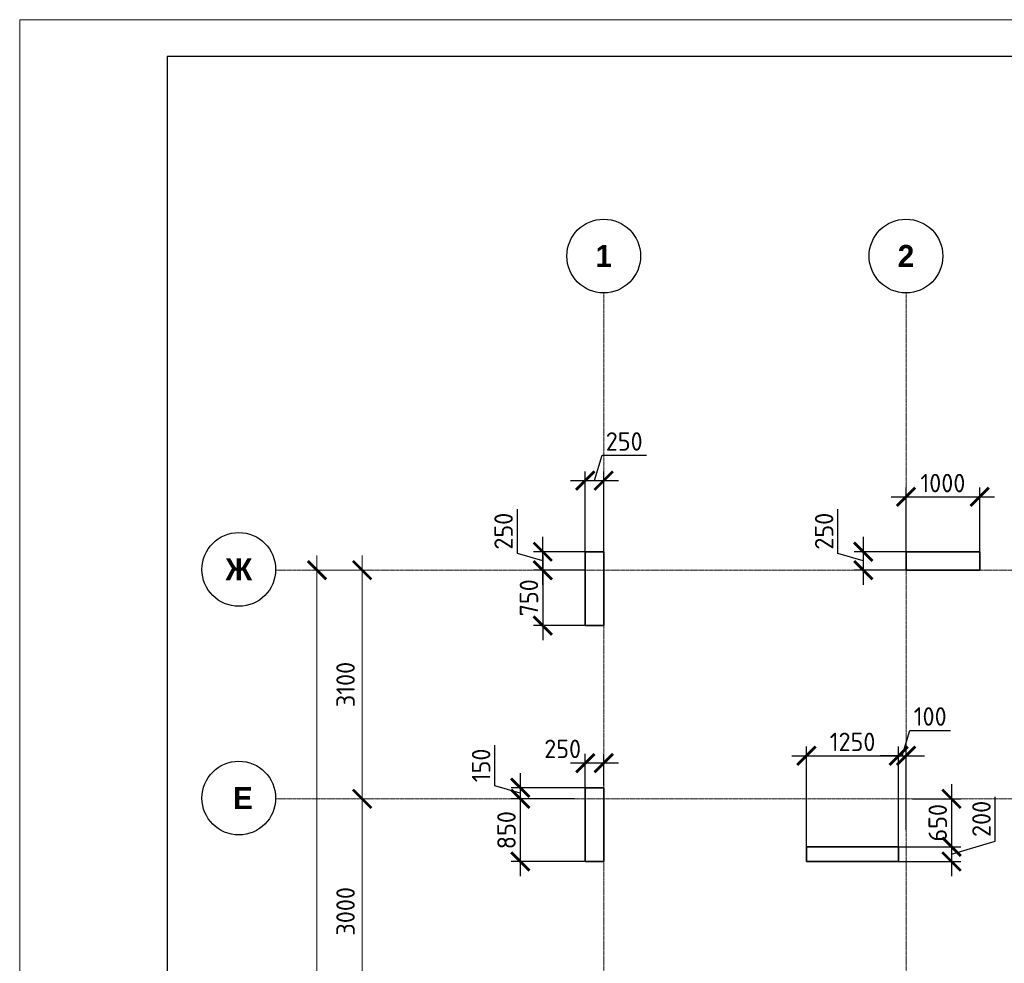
# Model space of a CAD drawing. Header units: millimetres. Extents: x 263826 to 1718326, y -423071 to 70137.
# Tile 18 of 256: x 436521 to 449875, y -367759 to -354966. Entities that reach past the tile are written whole.
import ezdxf

# ---------------------------------------------------------------- set-up
doc = ezdxf.new("R2010")
doc.units = ezdxf.units.MM
doc.linetypes.add('______5', pattern=[1100, 800, -100, 100, -100])
doc.linetypes.add('осевая', pattern=[50.8, 31.75, -6.35, 6.35, -6.35])
doc.layers.add('Колонна_ бетон', color=7, linetype='Continuous', lineweight=50, true_color=0xb4b496)
for name, color, linetype, lineweight in [('Оси', 40, '______5', 18), ('размер', 1, 'Continuous', 25), ('РАЗМЕРЫ', 1, 'Continuous', 9), ('ТОНКИЕ', 7, 'Continuous', 9)]:
    doc.layers.add(name, color=color, linetype=linetype, lineweight=lineweight)
doc.layers.add('ТОЛСТЫЕ_ОСНОВНЫЕ', color=6, linetype='Continuous')
doc.styles.add('Century Gothic', font='GOTHIC.TTF')
doc.styles.add('GOST-2.304_Type-B', font='GOST_Common.ttf')
doc.dimstyles.new('СПДС', dxfattribs={"dimscale": 100, "dimtxt": 2.5, "dimasz": 2.5, "dimexe": 1.25, "dimexo": 0, "dimtad": 1, "dimdec": 0, "dimtxsty": 'GOST-2.304_Type-B', "dimblk": 'ARCHTICK', "dimcen": 2.5, "dimdle": 2, "dimadec": 0, "dimazin": 2, "dimtfac": 0.75, "dimtdec": 0, "dimtmove": 1, "dimatfit": 3, "dimfxl": 1, "dimtolj": 1, "dimarcsym": 1})

# ---------------------------------------------------------------- blocks, each defined once
blk = doc.blocks.new('_ArchTick')
at = {"color": 0, "linetype": 'ByBlock', "const_width": 0.15}
blk.add_lwpolyline([(-0.5, -0.5), (0.5, 0.5)], dxfattribs=at)
blk = doc.blocks.new('*D1736')
at = {"color": 0, "lineweight": -2, "transparency": 16777216}
for p, q in [((979756, -14893), (979756, 1907)), ((979756, 1707), (979881, 1707)), ((979756, -14693), (979881, -14693))]:
    blk.add_line(p, q, dxfattribs=at)
at = {"layer": 'DEFPOINTS', "color": 0, "transparency": 16777216}
for p in [(979756, 1707), (979756, 1707), (979756, -14693)]:
    blk.add_point(p, dxfattribs=at)
at = {"color": 0, "lineweight": -2, "transparency": 16777216, "xscale": 250, "yscale": 250, "zscale": 250}
for p, rotation in [((979756, 1707), 90), ((979756, -14693), 270)]:
    blk.add_blockref('_ArchTick', p, dxfattribs=dict(at, rotation=rotation))
at = {"color": 0, "transparency": 16777216, "insert": (979531, -6851), "char_height": 250, "width": 104166.67, "attachment_point": 5, "rotation": 90, "style": 'GOST-2.304_Type-B'}
blk.add_mtext('\\A1;16400', dxfattribs=at)
blk = doc.blocks.new('NSY101')
at = {"color": 0, "linetype": 'ByBlock', "lineweight": -2}
blk.add_circle((0, 0), 50, dxfattribs=at)
blk = doc.blocks.new('СЛОЖНЫЙ_ОБЪЕКТ_0')
at = {"layer": 'Оси', "color": 16, "linetype": 'Continuous', "lineweight": 25, "transparency": 33554687, "xscale": 9.999999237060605, "yscale": 9.999999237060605, "zscale": 9.999999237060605}
blk.add_blockref('NSY101', (8813, -989), dxfattribs=at)
at = {"layer": 'Оси', "color": 16, "linetype": 'Continuous', "lineweight": 25, "transparency": 33554687, "insert": (8813, -989), "char_height": 300, "width": 385, "attachment_point": 5, "style": 'Century Gothic'}
blk.add_mtext('\\A1;{\\fCentury Gothic|i0|b1;\\H300.000000;\\W1.000000;\\C16;2}\\P', dxfattribs=at)
blk = doc.blocks.new('СЛОЖНЫЙ_ОБЪЕКТ_28')
at = {"layer": 'Оси', "color": 16, "linetype": 'Continuous', "lineweight": 25, "transparency": 33554687, "xscale": 9.999999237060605, "yscale": 9.999999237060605, "zscale": 9.999999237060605}
blk.add_blockref('NSY101', (-12319, -3597), dxfattribs=at)
at = {"layer": 'Оси', "color": 16, "linetype": 'Continuous', "lineweight": 25, "transparency": 33554687, "insert": (-12319, -3597), "char_height": 300, "width": 540, "attachment_point": 5, "style": 'Century Gothic'}
blk.add_mtext('\\A1;{\\fCentury Gothic|i0|b1;\\H300.000000;\\W1.000000;\\C16;Ж}\\P', dxfattribs=at)
blk = doc.blocks.new('СЛОЖНЫЙ_ОБЪЕКТ_43')
at = {"layer": 'Оси', "color": 16, "linetype": 'Continuous', "lineweight": 25, "transparency": 33554687, "xscale": 9.999999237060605, "yscale": 9.999999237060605, "zscale": 9.999999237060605}
blk.add_blockref('NSY101', (5133, -989), dxfattribs=at)
at = {"layer": 'Оси', "color": 16, "linetype": 'Continuous', "lineweight": 25, "transparency": 33554687, "insert": (5133, -989), "char_height": 300, "width": 385, "attachment_point": 5, "style": 'Century Gothic'}
blk.add_mtext('\\A1;{\\fCentury Gothic|i0|b1;\\H300.000000;\\W1.000000;\\C16;1}\\P', dxfattribs=at)
blk = doc.blocks.new('СЛОЖНЫЙ_ОБЪЕКТ_62')
at = {"layer": 'Оси', "color": 16, "linetype": 'Continuous', "lineweight": 25, "transparency": 33554687, "xscale": 9.999999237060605, "yscale": 9.999999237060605, "zscale": 9.999999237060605}
blk.add_blockref('NSY101', (-12319, -6697), dxfattribs=at)
at = {"layer": 'Оси', "color": 16, "linetype": 'Continuous', "lineweight": 25, "transparency": 33554687, "insert": (-12319, -6697), "char_height": 300, "width": 480, "attachment_point": 5, "style": 'Century Gothic'}
blk.add_mtext('\\A1;{\\fCentury Gothic|i0|b1;\\H300.000000;\\W1.000000;\\C16; Е}\\P', dxfattribs=at)
blk = doc.blocks.new('*D1721')
at = {"color": 0, "lineweight": -2, "transparency": 16777216}
for p, q in [((980369, -4593), (980369, -1193)), ((980369, -1393), (980494, -1393)), ((980369, -4393), (980494, -4393))]:
    blk.add_line(p, q, dxfattribs=at)
at = {"layer": 'DEFPOINTS', "color": 0, "transparency": 16777216}
for p in [(980369, -1393), (980369, -1393), (980369, -4393)]:
    blk.add_point(p, dxfattribs=at)
at = {"color": 0, "lineweight": -2, "transparency": 16777216, "xscale": 250, "yscale": 250, "zscale": 250}
for p, rotation in [((980369, -1393), 90), ((980369, -4393), 270)]:
    blk.add_blockref('_ArchTick', p, dxfattribs=dict(at, rotation=rotation))
at = {"color": 0, "transparency": 16777216, "insert": (980144, -2918), "char_height": 250, "width": 83333.33, "attachment_point": 5, "rotation": 90, "style": 'GOST-2.304_Type-B'}
blk.add_mtext('\\A1;3000', dxfattribs=at)
blk = doc.blocks.new('*D1722')
at = {"color": 0, "lineweight": -2, "transparency": 16777216}
for p, q in [((980369, -1593), (980369, 1907)), ((979945, 1707), (980494, 1707)), ((980369, -1393), (980494, -1393))]:
    blk.add_line(p, q, dxfattribs=at)
at = {"layer": 'DEFPOINTS', "color": 0, "transparency": 16777216}
for p in [(979945, 1707), (980369, 1707), (980369, -1393)]:
    blk.add_point(p, dxfattribs=at)
at = {"color": 0, "lineweight": -2, "transparency": 16777216, "xscale": 250, "yscale": 250, "zscale": 250}
for p, rotation in [((980369, 1707), 90), ((980369, -1393), 270)]:
    blk.add_blockref('_ArchTick', p, dxfattribs=dict(at, rotation=rotation))
at = {"color": 0, "transparency": 16777216, "insert": (980144, 157), "char_height": 250, "width": 83333.33, "attachment_point": 5, "rotation": 90, "style": 'GOST-2.304_Type-B'}
blk.add_mtext('\\A1;3100', dxfattribs=at)
blk = doc.blocks.new('*D1371')
at = {"layer": 'DEFPOINTS', "color": 0, "lineweight": 0, "transparency": 16777216}
for p in [(444192, -365379, 360), (443311, -365529), (444047, -365529)]:
    blk.add_point(p, dxfattribs=at)
at = {"layer": 'РАЗМЕРЫ', "color": 0, "lineweight": -2, "transparency": 16777216}
for p, q in [((442967, -365351), (442967, -364801)), ((443311, -365179), (443311, -365729)), ((443311, -365454), (442967, -365351)), ((444192, -365379), (443186, -365379)), ((444047, -365529), (443186, -365529))]:
    blk.add_line(p, q, dxfattribs=at)
at = {"layer": 'РАЗМЕРЫ', "color": 0, "lineweight": -2, "transparency": 16777216, "xscale": 250, "yscale": 250, "zscale": 250}
for p, rotation in [((443311, -365379), 90), ((443311, -365529), 270)]:
    blk.add_blockref('_ArchTick', p, dxfattribs=dict(at, rotation=rotation))
at = {"layer": 'РАЗМЕРЫ', "color": 0, "lineweight": 0, "transparency": 16777216, "insert": (442779, -365076), "char_height": 250, "attachment_point": 5, "rotation": 90, "style": 'GOST-2.304_Type-B'}
blk.add_mtext('\\A1;150', dxfattribs=at)
blk = doc.blocks.new('*D1372')
at = {"layer": 'DEFPOINTS', "color": 0, "lineweight": 0, "transparency": 16777216}
for p in [(443802, -365529), (443311, -366379), (444192, -366379, 360)]:
    blk.add_point(p, dxfattribs=at)
at = {"layer": 'РАЗМЕРЫ', "color": 0, "lineweight": -2, "transparency": 16777216}
for p, q in [((443311, -365329), (443311, -366579)), ((443802, -365529), (443186, -365529)), ((444192, -366379), (443186, -366379))]:
    blk.add_line(p, q, dxfattribs=at)
at = {"layer": 'РАЗМЕРЫ', "color": 0, "lineweight": -2, "transparency": 16777216, "xscale": 250, "yscale": 250, "zscale": 250}
for p, rotation in [((443311, -365529), 90), ((443311, -366379), 270)]:
    blk.add_blockref('_ArchTick', p, dxfattribs=dict(at, rotation=rotation))
at = {"layer": 'РАЗМЕРЫ', "color": 0, "lineweight": 0, "transparency": 16777216, "insert": (443123, -365954), "char_height": 250, "attachment_point": 5, "rotation": 90, "style": 'GOST-2.304_Type-B'}
blk.add_mtext('\\A1;850', dxfattribs=at)
blk = doc.blocks.new('*D1373')
at = {"layer": 'DEFPOINTS', "color": 0, "lineweight": 0, "transparency": 16777216}
for p in [(448442, -364945), (447192, -366229), (448442, -366229)]:
    blk.add_point(p, dxfattribs=at)
at = {"layer": 'РАЗМЕРЫ', "color": 0, "lineweight": -2, "transparency": 16777216}
for p, q in [((447192, -366229), (447192, -364820)), ((448442, -366229), (448442, -364820)), ((446992, -364945), (448642, -364945))]:
    blk.add_line(p, q, dxfattribs=at)
at = {"layer": 'РАЗМЕРЫ', "color": 0, "lineweight": -2, "transparency": 16777216, "xscale": 250, "yscale": 250, "zscale": 250, "rotation": 180}
blk.add_blockref('_ArchTick', (447192, -364945), dxfattribs=at)
at = {"layer": 'РАЗМЕРЫ', "color": 0, "lineweight": -2, "transparency": 16777216, "xscale": 250, "yscale": 250, "zscale": 250}
blk.add_blockref('_ArchTick', (448442, -364945), dxfattribs=at)
at = {"layer": 'РАЗМЕРЫ', "color": 0, "lineweight": 0, "transparency": 16777216, "insert": (447817, -364757), "char_height": 250, "attachment_point": 5, "style": 'GOST-2.304_Type-B'}
blk.add_mtext('\\A1;1250', dxfattribs=at)
blk = doc.blocks.new('*D1374')
at = {"layer": 'DEFPOINTS', "color": 0, "lineweight": 0, "transparency": 16777216}
for p in [(448542, -364945), (448442, -365950), (448542, -365950)]:
    blk.add_point(p, dxfattribs=at)
at = {"layer": 'РАЗМЕРЫ', "color": 0, "lineweight": -2, "transparency": 16777216}
for p, q in [((448492, -364945), (448595, -364601)), ((448595, -364601), (449145, -364601)), ((448442, -365950), (448442, -364820)), ((448542, -365950), (448542, -364820)), ((448442, -364945), (448192, -364945)), ((448442, -364945), (448542, -364945)), ((448542, -364945), (448792, -364945))]:
    blk.add_line(p, q, dxfattribs=at)
at = {"layer": 'РАЗМЕРЫ', "color": 0, "lineweight": -2, "transparency": 16777216, "xscale": 250, "yscale": 250, "zscale": 250}
blk.add_blockref('_ArchTick', (448442, -364945), dxfattribs=at)
at = {"layer": 'РАЗМЕРЫ', "color": 0, "lineweight": -2, "transparency": 16777216, "xscale": 250, "yscale": 250, "zscale": 250, "rotation": 180}
blk.add_blockref('_ArchTick', (448542, -364945), dxfattribs=at)
at = {"layer": 'РАЗМЕРЫ', "color": 0, "lineweight": 0, "transparency": 16777216, "insert": (448870, -364413), "char_height": 250, "attachment_point": 5, "style": 'GOST-2.304_Type-B'}
blk.add_mtext('\\A1;100', dxfattribs=at)
blk = doc.blocks.new('*D1375')
at = {"layer": 'DEFPOINTS', "color": 0, "lineweight": 0, "transparency": 16777216}
for p in [(448628, -365529, -560), (448442, -366179, -200), (449159, -366179)]:
    blk.add_point(p, dxfattribs=at)
at = {"layer": 'РАЗМЕРЫ', "color": 0, "lineweight": -2, "transparency": 16777216}
for p, q in [((449159, -365329), (449159, -366379)), ((448628, -365529), (449284, -365529)), ((448442, -366179), (449284, -366179))]:
    blk.add_line(p, q, dxfattribs=at)
at = {"layer": 'РАЗМЕРЫ', "color": 0, "lineweight": -2, "transparency": 16777216, "xscale": 250, "yscale": 250, "zscale": 250}
for p, rotation in [((449159, -365529), 90), ((449159, -366179), 270)]:
    blk.add_blockref('_ArchTick', p, dxfattribs=dict(at, rotation=rotation))
at = {"layer": 'РАЗМЕРЫ', "color": 0, "lineweight": 0, "transparency": 16777216, "insert": (448972, -365854), "char_height": 250, "attachment_point": 5, "rotation": 90, "style": 'GOST-2.304_Type-B'}
blk.add_mtext('\\A1;650', dxfattribs=at)
blk = doc.blocks.new('*D1376')
at = {"layer": 'DEFPOINTS', "color": 0, "lineweight": 0, "transparency": 16777216}
for p in [(448714, -366179), (448402, -366379, -200), (449159, -366379)]:
    blk.add_point(p, dxfattribs=at)
at = {"layer": 'РАЗМЕРЫ', "color": 0, "lineweight": -2, "transparency": 16777216}
for p, q in [((449753, -366101), (449753, -365501)), ((449159, -365979), (449159, -366579)), ((449159, -366279), (449753, -366101)), ((448714, -366179), (449284, -366179)), ((448402, -366379), (449284, -366379))]:
    blk.add_line(p, q, dxfattribs=at)
at = {"layer": 'РАЗМЕРЫ', "color": 0, "lineweight": -2, "transparency": 16777216, "xscale": 250, "yscale": 250, "zscale": 250}
for p, rotation in [((449159, -366179), 90), ((449159, -366379), 270)]:
    blk.add_blockref('_ArchTick', p, dxfattribs=dict(at, rotation=rotation))
at = {"layer": 'РАЗМЕРЫ', "color": 0, "lineweight": 0, "transparency": 16777216, "insert": (449565, -365801), "char_height": 250, "attachment_point": 5, "rotation": 90, "style": 'GOST-2.304_Type-B'}
blk.add_mtext('\\A1;200', dxfattribs=at)
blk = doc.blocks.new('*D1475')
at = {"layer": 'DEFPOINTS', "color": 0, "transparency": 16777216}
for p in [(444192, -365045), (444442, -365347), (444192, -365429, -200)]:
    blk.add_point(p, dxfattribs=at)
at = {"layer": 'размер', "color": 0, "lineweight": -2, "transparency": 16777216}
for p, q in [((444192, -365429), (444192, -364920)), ((444442, -365347), (444442, -364920)), ((444642, -365045), (443992, -365045))]:
    blk.add_line(p, q, dxfattribs=at)
at = {"layer": 'размер', "color": 0, "lineweight": -2, "transparency": 16777216, "xscale": 250, "yscale": 250, "zscale": 250, "rotation": 180}
blk.add_blockref('_ArchTick', (444192, -365045), dxfattribs=at)
at = {"layer": 'размер', "color": 0, "lineweight": -2, "transparency": 16777216, "xscale": 250, "yscale": 250, "zscale": 250}
blk.add_blockref('_ArchTick', (444442, -365045), dxfattribs=at)
at = {"layer": 'размер', "color": 0, "transparency": 16777216, "insert": (443885, -364852), "char_height": 250, "attachment_point": 5, "style": 'GOST-2.304_Type-B'}
blk.add_mtext('\\A1;250', dxfattribs=at)
blk = doc.blocks.new('*D1593')
at = {"layer": 'DEFPOINTS', "color": 0, "transparency": 16777216}
for p in [(443615, -362179), (444192, -362179, -560), (444192, -362429, -560)]:
    blk.add_point(p, dxfattribs=at)
at = {"layer": 'РАЗМЕРЫ', "color": 0, "lineweight": -2, "transparency": 16777216}
for p, q in [((443272, -362201), (443272, -361601)), ((443615, -362629), (443615, -361979)), ((443615, -362304), (443272, -362201)), ((444192, -362179), (443490, -362179)), ((444192, -362429), (443490, -362429))]:
    blk.add_line(p, q, dxfattribs=at)
at = {"layer": 'РАЗМЕРЫ', "color": 0, "lineweight": -2, "transparency": 16777216, "xscale": 250, "yscale": 250, "zscale": 250}
for p, rotation in [((443615, -362179), 90), ((443615, -362429), 270)]:
    blk.add_blockref('_ArchTick', p, dxfattribs=dict(at, rotation=rotation))
at = {"layer": 'РАЗМЕРЫ', "color": 0, "lineweight": 0, "transparency": 16777216, "insert": (443084, -361901), "char_height": 250, "attachment_point": 5, "rotation": 90, "style": 'GOST-2.304_Type-B'}
blk.add_mtext('\\A1;250', dxfattribs=at)
blk = doc.blocks.new('*D1594')
at = {"layer": 'DEFPOINTS', "color": 0, "transparency": 16777216}
for p in [(444192, -362429, -560), (443615, -363179), (444192, -363179, -560)]:
    blk.add_point(p, dxfattribs=at)
at = {"layer": 'РАЗМЕРЫ', "color": 0, "lineweight": -2, "transparency": 16777216}
for p, q in [((443615, -362229), (443615, -363379)), ((444192, -362429), (443490, -362429)), ((444192, -363179), (443490, -363179))]:
    blk.add_line(p, q, dxfattribs=at)
at = {"layer": 'РАЗМЕРЫ', "color": 0, "lineweight": -2, "transparency": 16777216, "xscale": 250, "yscale": 250, "zscale": 250}
for p, rotation in [((443615, -362429), 90), ((443615, -363179), 270)]:
    blk.add_blockref('_ArchTick', p, dxfattribs=dict(at, rotation=rotation))
at = {"layer": 'РАЗМЕРЫ', "color": 0, "lineweight": 0, "transparency": 16777216, "insert": (443428, -362804), "char_height": 250, "attachment_point": 5, "rotation": 90, "style": 'GOST-2.304_Type-B'}
blk.add_mtext('\\A1;750', dxfattribs=at)
blk = doc.blocks.new('*D1595')
at = {"layer": 'DEFPOINTS', "color": 0, "transparency": 16777216}
for p in [(444442, -361215), (444192, -362179), (444442, -362179, -560)]:
    blk.add_point(p, dxfattribs=at)
at = {"layer": 'РАЗМЕРЫ', "color": 0, "lineweight": -2, "transparency": 16777216}
for p, q in [((444317, -361215), (444420, -360871)), ((444420, -360871), (445020, -360871)), ((444192, -362179), (444192, -361090)), ((444442, -362179), (444442, -361090)), ((443992, -361215), (444642, -361215))]:
    blk.add_line(p, q, dxfattribs=at)
at = {"layer": 'РАЗМЕРЫ', "color": 0, "lineweight": -2, "transparency": 16777216, "xscale": 250, "yscale": 250, "zscale": 250, "rotation": 180}
blk.add_blockref('_ArchTick', (444192, -361215), dxfattribs=at)
at = {"layer": 'РАЗМЕРЫ', "color": 0, "lineweight": -2, "transparency": 16777216, "xscale": 250, "yscale": 250, "zscale": 250}
blk.add_blockref('_ArchTick', (444442, -361215), dxfattribs=at)
at = {"layer": 'РАЗМЕРЫ', "color": 0, "lineweight": 0, "transparency": 16777216, "insert": (444720, -360684), "char_height": 250, "attachment_point": 5, "style": 'GOST-2.304_Type-B'}
blk.add_mtext('\\A1;250', dxfattribs=at)
blk = doc.blocks.new('*D1596')
at = {"layer": 'DEFPOINTS', "color": 0, "transparency": 16777216}
for p in [(449542, -361435), (448542, -362179, -560), (449542, -362179, -560)]:
    blk.add_point(p, dxfattribs=at)
at = {"layer": 'РАЗМЕРЫ', "color": 0, "lineweight": -2, "transparency": 16777216}
for p, q in [((448542, -362179), (448542, -361310)), ((449542, -362179), (449542, -361310)), ((448342, -361435), (449742, -361435))]:
    blk.add_line(p, q, dxfattribs=at)
at = {"layer": 'РАЗМЕРЫ', "color": 0, "lineweight": -2, "transparency": 16777216, "xscale": 250, "yscale": 250, "zscale": 250, "rotation": 180}
blk.add_blockref('_ArchTick', (448542, -361435), dxfattribs=at)
at = {"layer": 'РАЗМЕРЫ', "color": 0, "lineweight": -2, "transparency": 16777216, "xscale": 250, "yscale": 250, "zscale": 250}
blk.add_blockref('_ArchTick', (449542, -361435), dxfattribs=at)
at = {"layer": 'РАЗМЕРЫ', "color": 0, "lineweight": 0, "transparency": 16777216, "insert": (449042, -361248), "char_height": 250, "attachment_point": 5, "style": 'GOST-2.304_Type-B'}
blk.add_mtext('\\A1;1000', dxfattribs=at)
blk = doc.blocks.new('*D1597')
at = {"layer": 'DEFPOINTS', "color": 0, "transparency": 16777216}
for p in [(448760, -362179, -560), (447963, -362429), (448698, -362429, -560)]:
    blk.add_point(p, dxfattribs=at)
at = {"layer": 'РАЗМЕРЫ', "color": 0, "lineweight": -2, "transparency": 16777216}
for p, q in [((447619, -362201), (447619, -361601)), ((447963, -361979), (447963, -362629)), ((447963, -362304), (447619, -362201)), ((448760, -362179), (447838, -362179)), ((448698, -362429), (447838, -362429))]:
    blk.add_line(p, q, dxfattribs=at)
at = {"layer": 'РАЗМЕРЫ', "color": 0, "lineweight": -2, "transparency": 16777216, "xscale": 250, "yscale": 250, "zscale": 250}
for p, rotation in [((447963, -362179), 90), ((447963, -362429), 270)]:
    blk.add_blockref('_ArchTick', p, dxfattribs=dict(at, rotation=rotation))
at = {"layer": 'РАЗМЕРЫ', "color": 0, "lineweight": 0, "transparency": 16777216, "insert": (447432, -361901), "char_height": 250, "attachment_point": 5, "rotation": 90, "style": 'GOST-2.304_Type-B'}
blk.add_mtext('\\A1;250', dxfattribs=at)
blk = doc.blocks.new('*U69')
at = {"layer": 'ТОЛСТЫЕ_ОСНОВНЫЕ', "color": 6}
blk.add_lwpolyline([(20, 5), (589, 5), (589, 415), (20, 415)], close=True, dxfattribs=at)
at = {"layer": 'ТОНКИЕ'}
blk.add_lwpolyline([(0, 0), (594, 0), (594, 420), (0, 420)], close=True, dxfattribs=at)
blk = doc.blocks.new('оси2')
at = {"layer": 'Оси', "color": 16, "linetype": 'осевая', "lineweight": 0, "ltscale": 0.5, "transparency": 33554687}
for p, q in [((983645.5, 5465.4), (983645.8, -20755.1)), ((987745.5, 5465.4), (987745.5, -20739.3)), ((979200, 1707.1), (1032582.1, 1707.1)), ((979200, -1392.9), (1032582.1, -1392.9))]:
    blk.add_line(p, q, dxfattribs=at)
at = {"layer": 'Оси', "color": 16, "linetype": 'Continuous', "lineweight": 25, "transparency": 33554687}
for name, p in [('СЛОЖНЫЙ_ОБЪЕКТ_43', (978512.5, 6954.9)), ('СЛОЖНЫЙ_ОБЪЕКТ_0', (978932, 6954.9)), ('СЛОЖНЫЙ_ОБЪЕКТ_28', (991015, 5314)), ('СЛОЖНЫЙ_ОБЪЕКТ_62', (991015, 5314))]:
    blk.add_blockref(name, p, dxfattribs=at)
for base, p1, p2, picture, middle in [((979756.2, 1707.1), (979756.2, -14692.9), (979756.2, 1707.1), '*D1736', (979756.2, -6851.5)), ((980368.8, 1707.1), (980368.8, -1392.9), (979945.2, 1707.1), '*D1722', (980368.8, 157.1)), ((980368.8, -1392.9), (980368.8, -4392.9), (980368.8, -1392.9), '*D1721', (980368.8, -2918))]:
    dim = blk.add_linear_dim(base=base, p1=p1, p2=p2, angle=90, dimstyle='СПДС', override={"dimgap": 1})
    dim.commit()
    dim.dimension.update_dxf_attribs({"geometry": picture, "text_midpoint": middle, "dimtype": 160})

msp = doc.modelspace()

# ---------------------------------------------------------------- linework, layer by layer
at = {"layer": 'Колонна_ бетон', "color": 180, "linetype": 'Continuous', "lineweight": 35, "transparency": 33554687}
for p, q in [((444191.88027, -366378.85672, -200), (444191.88027, -365378.85675, -200)), ((444191.88027, -365378.85675, -200), (444442.06541, -365378.85734, -559.99999)), ((444442.06541, -365378.85675, -399.99999), (444442.06541, -366378.85672, -399.99999)), ((447191.88027, -366178.85672, -200), (447191.88027, -366378.85672, -200)), ((447191.88027, -366178.85672, -200), (448441.88024, -366178.85672, -200)), ((448441.88024, -366178.85672, -200), (448441.88024, -366378.85672, -200)), ((444442.07727, -366378.85672, -200), (444191.88027, -366378.85672, -200)), ((447191.88027, -366378.85672, -200), (448441.88024, -366378.85672, -200))]:
    msp.add_line(p, q, dxfattribs=at)
at = {"layer": 'Колонна_ бетон', "color": 180, "linetype": 'Continuous', "lineweight": 35, "transparency": 33554687, "elevation": -559.99999}
for points in [[(444192.02077, -362178.85713), (444442.02077, -362178.85713), (444442.02077, -363178.85722), (444192.02077, -363178.85722)], [(448542.02075, -362178.85713), (449542.02075, -362178.85713), (449542.02075, -362428.85679), (448542.02075, -362428.85679)]]:
    msp.add_lwpolyline(points, close=True, dxfattribs=at)

# ---------------------------------------------------------------- block references
at = {"xscale": 100, "yscale": 100, "zscale": 100}
msp.add_blockref('*U69', (436520.8066, -396966.12651, 3100), dxfattribs=at)
at = {"layer": 'РАЗМЕРЫ'}
msp.add_blockref('оси2', (-539203.53067, -364135.97522, -559.99999), dxfattribs=at)

# ---------------------------------------------------------------- dimensions: what is measured, and where the dimension line sits
at = {"layer": 'размер', "color": 146, "true_color": 0x006272}
dim = msp.add_linear_dim(base=(444192.03041, -365044.60178, -360), p1=(444442.066, -365346.97041, -360), p2=(444192.03041, -365428.85675, -559.99999), dimstyle='СПДС', dxfattribs=at)
dim.commit()
dim.dimension.update_dxf_attribs({"geometry": '*D1475', "text_midpoint": (443884.63928, -365039.95438, -360), "dimtype": 160})
at = {"layer": 'РАЗМЕРЫ', "color": 146, "lineweight": 0}
for base, p1, p2, picture, middle in [((444442.02077, -361215.21188), (444192.02077, -362178.85713), (444442.02077, -362178.85713, -559.99999), '*D1595', (444482.64577, -360683.96188)), ((449542.02075, -361435.28834), (448542.02075, -362178.85713, -559.99999), (449542.02075, -362178.85713, -559.99999), '*D1596', (449042.02075, -361247.78834))]:
    dim = msp.add_linear_dim(base=base, p1=p1, p2=p2, dimstyle='СПДС', dxfattribs=at)
    dim.commit()
    dim.dimension.update_dxf_attribs({"geometry": picture, "text_midpoint": middle})
for base, p1, p2, picture, middle in [((443615.40951, -362178.85713), (444192.02077, -362428.85679, -559.99999), (444192.02077, -362178.85713, -559.99999), '*D1593', (443084.15951, -362138.23196)), ((447963.16782, -362428.85679), (448760.05646, -362178.85713, -559.99999), (448697.88643, -362428.85679, -559.99999), '*D1597', (447431.91782, -362138.23196)), ((443615.40951, -363178.85722), (444192.02077, -362428.85679, -559.99999), (444192.02077, -363178.85722, -559.99999), '*D1594', (443427.90951, -362803.857))]:
    dim = msp.add_linear_dim(base=base, p1=p1, p2=p2, angle=90, dimstyle='СПДС', dxfattribs=at)
    dim.commit()
    dim.dimension.update_dxf_attribs({"geometry": picture, "text_midpoint": middle})
at = {"layer": 'РАЗМЕРЫ', "color": 146, "lineweight": 0, "true_color": 0x006272}
for base, p1, p2, picture, middle in [((448541.88264, -364944.5355), (448442.03041, -365950.0355), (448541.88264, -365950.0355), '*D1374', (448657.58153, -364413.2855)), ((448442.03041, -364944.5355), (447192.03651, -366228.85782), (448442.03041, -366228.85782), '*D1373', (447817.03346, -364757.0355))]:
    dim = msp.add_linear_dim(base=base, p1=p1, p2=p2, dimstyle='СПДС', override={"dimtofl": 0}, dxfattribs=at)
    dim.commit()
    dim.dimension.update_dxf_attribs({"geometry": picture, "text_midpoint": middle})
for base, p1, p2, picture, middle in [((443310.63797, -365528.85679, -559.99999), (444192.03041, -365378.85675, -200), (444046.57376, -365528.85679, -559.99999), '*D1371', (442779.38797, -365288.23177, -559.99999)), ((443310.63797, -366378.85672, -559.99999), (443802.13797, -365528.85679, -559.99999), (444192.03041, -366378.85672, -200), '*D1372', (443123.13797, -365953.85675, -559.99999)), ((449159.10072, -366178.85672), (448627.93311, -365528.85679, -559.99999), (448442.03041, -366178.85672, -200), '*D1375', (448971.60072, -365853.85675)), ((449159.10072, -366378.85672), (448714.10072, -366178.85672), (448401.68048, -366378.85672, -200), '*D1376', (449565.35072, -366038.23172))]:
    dim = msp.add_linear_dim(base=base, p1=p1, p2=p2, angle=90, dimstyle='СПДС', override={"dimtofl": 0}, dxfattribs=at)
    dim.commit()
    dim.dimension.update_dxf_attribs({"geometry": picture, "text_midpoint": middle})

doc.saveas('drawing.dxf')
